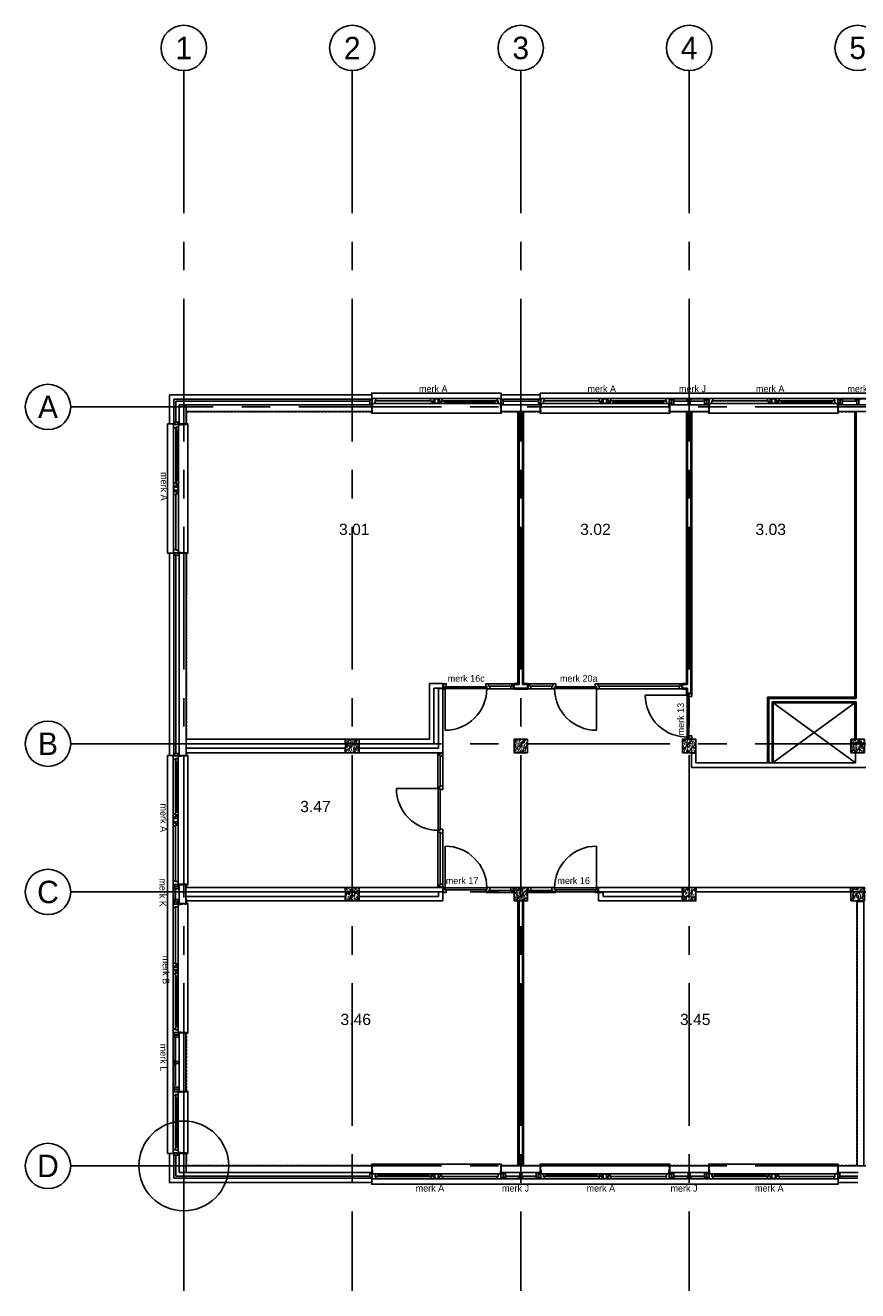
# Model space of a CAD drawing. Header units: millimetres. Extents: x -3528 to 120637, y -30575 to 25397.
# Tile 2 of 24: x -3528 to 15000, y -2778 to 25397. Entities that reach past the tile are written whole.
import ezdxf
from ezdxf.enums import TextEntityAlignment as Align

# ---------------------------------------------------------------- set-up
doc = ezdxf.new("R2010")
doc.units = ezdxf.units.MM
doc.header["$LTSCALE"] = 100
doc.header["$MEASUREMENT"] = 0
doc.linetypes.add('CENTER', pattern=[50.8, 31.75, -6.35, 6.35, -6.35])
doc.linetypes.add('DASHED', pattern=[0.75, 0.5, -0.25])
doc.layers.get('0').update_dxf_attribs({"linetype": 'CONTINUOUS'})
for name, color, linetype in [('AL21----_BUITENWAND', 3, 'CONTINUOUS'), ('AL22----_BINNENWAND', 2, 'CONTINUOUS'), ('AL28----_CONSTRUCTIES', 4, 'CONTINUOUS'), ('AL31----_BUITENKOZIJN', 1, 'CONTINUOUS'), ('AL31----_BUITENKOZIJN_MERKCODE', 1, 'CONTINUOUS'), ('AL32----_BINNENKOZIJN', 1, 'CONTINUOUS'), ('AL33----_VLOEROPENINGEN', 2, 'CONTINUOUS'), ('AL42----_PLEISTERWERK', 8, 'CONTINUOUS'), ('BL$1----_ARCERING', 8, 'CONTINUOUS'), ('BL$7----_STRAMIEN', 8, 'CONTINUOUS'), ('BL$8----_RUIMTENUMMER', 2, 'CONTINUOUS')]:
    doc.layers.add(name, color=color, linetype=linetype)
doc.layers.add('BL$7----_REFPUNT', color=8, linetype='CONTINUOUS', plot=False)
doc.styles.add('02_50', font='B-GBP.shx', dxfattribs={"height": 125})
doc.styles.add('03_200', font='B-GBP.shx', dxfattribs={"height": 700})
doc.styles.add('B-01', font='b-gbp')
doc.styles.get("Standard").update_dxf_attribs({"font": 'arial.ttf'})

# ---------------------------------------------------------------- blocks, each defined once
blk = doc.blocks.new('MERKA')
at = {"color": 0, "linetype": 'ByBlock', "lineweight": -2}
for p, q in [((68, -26), (1331, -26)), ((85, -140), (1314, -140)), ((88, -87), (1311, -87)), ((138, -28), (1260, -28)), ((138, -55), (1260, -55)), ((138, -82), (1260, -82)), ((1550, -26), (2812, -26)), ((1567, -140), (2795, -140)), ((1570, -87), (2792, -87))]:
    blk.add_line(p, q, dxfattribs=at)
for points in [[(0, -26), (17, -26), (17, 35), (14, 38), (0, 38), (0, -9), (0, -9)], [(2880, -26), (2863, -26), (2863, 35), (2866, 38), (2880, 38), (2880, -9), (2880, -9)], [(9, -106), (-41, -106), (-41, -10), (-23, -10), (-23, -10), (-13, -10), (-13, -10), (0, -10), (0, -26), (0, -56), (9, -56), (9, -106)], [(73, -28), (73, -82), (138, -82), (138, -28)], [(1326, -28), (1326, -82), (1260, -82), (1260, -28)], [(1361, -87), (1378, -87), (1378, -127), (1378, -127), (1378, -127), (1378, -130), (1378, -137), (1375, -140), (1314, -140), (1311, -137), (1311, -87), (1328, -87), (1328, -29), (1331, -26), (1358, -26), (1361, -29)], [(1361, -36), (1520, -36), (1520, -29), (1517, -26), (1364, -26), (1361, -29)], [(1361, -36), (1403, -36), (1403, -127), (1378, -127), (1378, -87), (1361, -87)], [(1388, -130), (1493, -130), (1493, -137), (1490, -140), (1391, -140), (1388, -137)], [(1520, -36), (1477, -36), (1477, -127), (1503, -127), (1503, -87), (1520, -87)], [(1553, -87), (1570, -87), (1570, -121), (1570, -121), (1570, -130), (1570, -133), (1570, -137), (1567, -140), (1506, -140), (1503, -137), (1503, -87), (1520, -87), (1520, -29), (1523, -26), (1550, -26), (1553, -29)], [(2871, -106), (2921, -106), (2921, -10), (2903, -10), (2903, -10), (2893, -10), (2893, -10), (2880, -10), (2880, -26), (2880, -56), (2871, -56), (2871, -106)]]:
    blk.add_lwpolyline(points, close=True, dxfattribs=at)
for points in [[(9, -56), (9, -120), (9, -56), (0, -56), (0, -26), (15, -26), (68, -26), (71, -29), (71, -87), (88, -87), (88, -121), (88, -121), (88, -130), (88, -133), (88, -137), (85, -140), (3, -140), (0, -137), (0, -120), (9, -120)], [(2871, -56), (2871, -120), (2871, -56), (2880, -56), (2880, -26), (2865, -26), (2812, -26), (2809, -29), (2809, -87), (2792, -87), (2792, -121), (2792, -121), (2792, -130), (2792, -133), (2792, -137), (2795, -140), (2877, -140), (2880, -137), (2880, -120), (2871, -120)]]:
    blk.add_lwpolyline(points, dxfattribs=at)
at = {"color": 0, "linetype": 'ByBlock', "lineweight": -2, "style": 'B-01'}
blk.add_attdef('KOZMERK', (75, -363), '', height=150, dxfattribs=at)
blk = doc.blocks.new('MERKAA')
at = {"color": 0, "linetype": 'ByBlock', "lineweight": -2}
for p, q in [((-130, 1595), (-130, 2836)), ((-77, 1598), (-77, 2833)), ((-16, 1578), (-16, 2853)), ((-130, 126), (-130, 1367)), ((-77, 129), (-77, 1364)), ((-72, 181), (-72, 1309)), ((-45, 181), (-45, 1309)), ((-18, 181), (-18, 1309)), ((-16, 109), (-16, 1384))]:
    blk.add_line(p, q, dxfattribs=at)
for points in [[(-46, 2912), (-110, 2912), (-46, 2912), (-46, 2921), (-16, 2921), (-16, 2906), (-16, 2853), (-19, 2850), (-77, 2850), (-77, 2833), (-111, 2833), (-111, 2833), (-120, 2833), (-123, 2833), (-127, 2833), (-130, 2836), (-130, 2918), (-127, 2921), (-110, 2921), (-110, 2912)], [(-46, 50), (-110, 50), (-46, 50), (-46, 41), (-16, 41), (-16, 56), (-16, 109), (-19, 112), (-77, 112), (-77, 129), (-111, 129), (-111, 129), (-120, 129), (-123, 129), (-127, 129), (-130, 126), (-130, 44), (-127, 41), (-110, 41), (-110, 50)]]:
    blk.add_lwpolyline(points, dxfattribs=at)
for points in [[(-96, 2912), (-96, 2962), (0, 2962), (0, 2944), (0, 2944), (0, 2934), (0, 2934), (0, 2921), (-16, 2921), (-46, 2921), (-46, 2912), (-96, 2912)], [(-16, 2921), (-16, 2904), (45, 2904), (48, 2907), (48, 2921), (1, 2921), (1, 2921)], [(-77, 1581), (-77, 1598), (-111, 1598), (-111, 1598), (-120, 1598), (-123, 1598), (-127, 1598), (-130, 1595), (-130, 1534), (-127, 1531), (-77, 1531), (-77, 1548), (-19, 1548), (-16, 1551), (-16, 1578), (-19, 1581)], [(-120, 1441), (-120, 1521), (-127, 1521), (-130, 1518), (-130, 1444), (-127, 1441)], [(-77, 1414), (-77, 1431), (-117, 1431), (-117, 1431), (-117, 1431), (-120, 1431), (-127, 1431), (-130, 1428), (-130, 1367), (-127, 1364), (-77, 1364), (-77, 1381), (-19, 1381), (-16, 1384), (-16, 1411), (-19, 1414)], [(-26, 1548), (-26, 1506), (-117, 1506), (-117, 1531), (-77, 1531), (-77, 1548)], [(-26, 1414), (-26, 1456), (-117, 1456), (-117, 1431), (-77, 1431), (-77, 1414)], [(-26, 1414), (-26, 1548), (-19, 1548), (-16, 1545), (-16, 1417), (-19, 1414)], [(-18, 1376), (-72, 1376), (-72, 1309), (-18, 1309)], [(-96, 50), (-96, 0), (0, 0), (0, 18), (0, 18), (0, 28), (0, 28), (0, 41), (-16, 41), (-46, 41), (-46, 50), (-96, 50)], [(-18, 114), (-72, 114), (-72, 181), (-18, 181)], [(-16, 41), (-16, 58), (45, 58), (48, 55), (48, 41), (1, 41), (1, 41)]]:
    blk.add_lwpolyline(points, close=True, dxfattribs=at)
at = {"color": 0, "linetype": 'ByBlock', "lineweight": -2, "style": 'B-01'}
blk.add_attdef('KOZMERK', (-363, 2573), '', height=150, rotation=270, dxfattribs=at)
blk = doc.blocks.new('MERK16')
at = {"color": 0, "linetype": 'ByBlock', "lineweight": -2}
for p, q in [((-629, 0), (-629, -64)), ((-566, 0), (-629, 0)), ((-566, 0), (-49, 0)), ((-566, 0), (-566, -50)), ((-1534, -104), (-1534, -1034)), ((-629, -64), (-604, -64)), ((-604, -64), (-604, -114)), ((-604, -114), (-541, -114)), ((-566, -50), (-541, -50)), ((-74, -50), (-541, -50)), ((-541, -50), (-541, -114)), ((-74, -114), (-541, -114))]:
    blk.add_line(p, q, dxfattribs=at)
for points in [[(-1576, 0), (-1509, 0), (-1509, -64), (-1534, -64), (-1534, -114), (-1576, -114), (-1576, -91), (-1566, -91), (-1566, -23), (-1576, -23)], [(-7, -114), (-74, -114), (-74, -50), (-49, -50), (-49, 0), (-7, 0), (-7, -23), (-17, -23), (-17, -91), (-7, -91)], [(-1583, -23), (-1566, -23), (-1566, -91), (-1583, -91)], [(-1534, -64), (-604, -64), (-604, -104), (-1534, -104)], [(0, -91), (-17, -91), (-17, -23), (0, -23)]]:
    blk.add_lwpolyline(points, close=True, dxfattribs=at)
blk.add_arc((-1534, -104), 930, 270, 360, dxfattribs=at)
at = {"color": 0, "linetype": 'ByBlock', "lineweight": -2, "style": 'B-01'}
blk.add_attdef('KOZMERK', (-1488, 100), '', height=150, dxfattribs=at)
blk = doc.blocks.new('MERK17')
at = {"color": 0, "linetype": 'ByBlock', "lineweight": -2}
for p, q in [((-1587, -10), (-1587, 920)), ((-682, -50), (-657, -50)), ((-682, -114), (-682, -50)), ((-619, -114), (-682, -114)), ((-657, 0), (-594, 0)), ((-657, -50), (-657, 0)), ((-619, -64), (-594, -64)), ((-619, -114), (-619, -64)), ((-619, -114), (-102, -114)), ((-127, 0), (-594, 0)), ((-594, -64), (-594, 0)), ((-127, -64), (-594, -64))]:
    blk.add_line(p, q, dxfattribs=at)
for points in [[(-60, 0), (-127, 0), (-127, -64), (-102, -64), (-102, -114), (-60, -114), (-60, -91), (-70, -91), (-70, -23), (-60, -23)], [(-1636, -91), (-1619, -91), (-1619, -23), (-1636, -23)], [(-1629, -114), (-1562, -114), (-1562, -50), (-1587, -50), (-1587, 0), (-1629, 0), (-1629, -23), (-1619, -23), (-1619, -91), (-1629, -91)], [(-1629, -114), (-1562, -114), (-1562, -50), (-1587, -50), (-1587, 0), (-1629, 0), (-1629, -23), (-1619, -23), (-1619, -91), (-1629, -91)], [(-1587, -50), (-657, -50), (-657, -10), (-1587, -10)], [(-53, -23), (-70, -23), (-70, -91), (-53, -91)]]:
    blk.add_lwpolyline(points, close=True, dxfattribs=at)
blk.add_arc((-1587, -10), 930, 0, 90, dxfattribs=at)
at = {"color": 0, "linetype": 'ByBlock', "lineweight": -2, "style": 'B-01'}
blk.add_attdef('KOZMERK', (-1571, 75), '', height=150, dxfattribs=at)
blk = doc.blocks.new('PH28-001')
at = {"layer": 'BL$1----_ARCERING', "linetype": 'ByBlock', "lineweight": -2}
h = blk.add_hatch(dxfattribs=at)
h.set_pattern_fill('PREFAB3', color=256, scale=200, style=0)
h.set_pattern_definition([(0, (-15921.29, -53532.78), (118, 86), [0, -48, 0, -64, 0, -112]), (10, (-15839.29, -53440.78), (66.1774, 166.0137), [0, -124, 0, -28, 0, -106]), (20, (-15907.3, -53460.78), (42.14803, 194.1225), [0, -86, 0, -58, 0, -126]), (30, (-15829.29, -53480.78), (4.74613, 159.77945), [0, -112, 0, -142, 0, -102]), (40, (-15863.29, -53500.78), (56.01672, 169.7119), [0, -82, 0, -66, 0, -114]), (50, (-15779.29, -53520.78), (-30.81676, 125.06929), [0, -24, 0, -158, 0, -94]), (60, (-15817.29, -53540.78), (-30.0474, 215.95637), [0, -30, 0, -94, 0, -108]), (70, (-15865.29, -53560.78), (-56.35395, 114.1588), [0, -56, 0, -64, 0, -146]), (80, (-15851.29, -53580.78), (-68.37535, 142.03102), [0, -72, 0, -86]), (90, (-15765.29, -53600.78), (-134, 92), [0, -110, 0, -62, 0, -146]), (100, (-15933.29, -53580.78), (-121.17882, 53.77447), [0, -56, 0, -116, 0, -132]), (110, (-15913.29, -53560.78), (-125.44892, 99.0685), [0, -96, 0, -76, 0, -106]), (120, (-15893.29, -53540.78), (-178.38715, 60.9756), [0, -132, 0, -42, 0, -152]), (130, (-15873.29, -53520.78), (-132.1307, -1.2166), [0, -76, 0, -28, 0, -156]), (140, (-15853.29, -53500.78), (-207.7676, -26.695), [0, -22, 0, -116, 0, -96]), (150, (-15833.29, -53480.78), (-160.7987, -66.5115), [0, -56, 0, -66, 0, -128]), (160, (-15813.3, -53460.78), (-197.90197, -111.00815), [0, -118, 0, -48, 0, -82]), (170, (-15793.29, -53440.78), (-96.9582, -100.69314), [0, -76, 0, -44, 0, -154]), (45, (-15953.29, -53620.78), (-88.69947, 88.69947), [])])
h.paths.add_polyline_path([(150, 150), (-150, 150), (-150, -150), (150, -150)])
at = {"color": 0, "linetype": 'ByBlock', "lineweight": -2}
blk.add_lwpolyline([(-150, -150), (150, -150), (150, 150), (-150, 150)], close=True, dxfattribs=at)
blk = doc.blocks.new('MERKC')
at = {"color": 0, "linetype": 'ByBlock', "lineweight": -2}
for points in [[(-41, 0), (53, 0), (53, -21), (-41, -21)], [(8, 96), (53, 96), (53, 0), (8, 0)], [(347, 0), (441, 0), (441, -21), (347, -21)], [(372, 96), (416, 96), (416, 0), (372, 0)], [(780, 96), (735, 96), (735, 0), (780, 0)], [(829, 0), (735, 0), (735, -21), (829, -21)], [(-31, -34), (819, -34), (819, -24), (-31, -24)]]:
    blk.add_lwpolyline(points, close=True, dxfattribs=at)
at = {"color": 0, "linetype": 'ByBlock', "lineweight": -2, "style": 'B-01'}
blk.add_attdef('KOZMERK', (-23, -317), '', height=150, dxfattribs=at)
blk = doc.blocks.new('PH21K005')
at = {"color": 0, "linetype": 'ByBlock', "lineweight": -2}
for points in [[(-1213, 0), (-1168, 0), (-1168, -96), (-1213, -96)], [(-585, 0), (-630, 0), (-630, -96), (-585, -96)], [(-8, 0), (-53, 0), (-53, -96), (-8, -96)], [(-1262, -96), (-1168, -96), (-1168, -117), (-1262, -117)], [(37, -130), (-1252, -130), (-1252, -120), (37, -120)], [(-560, -96), (-654, -96), (-654, -117), (-560, -117)], [(41, -96), (-53, -96), (-53, -117), (41, -117)]]:
    blk.add_lwpolyline(points, close=True, dxfattribs=at)
at = {"color": 0, "linetype": 'ByBlock', "lineweight": -2, "style": 'B-01'}
blk.add_attdef('KOZMERK', (-1056, -415), '', height=150, dxfattribs=at)
blk = doc.blocks.new('PH21K004')
at = {"color": 0, "linetype": 'ByBlock', "lineweight": -2}
for points in [[(-47, 0), (47, 0), (47, -21), (-47, -21)], [(2, 96), (47, 96), (47, 0), (2, 0)], [(324, 96), (279, 96), (279, 0), (324, 0)], [(373, 0), (279, 0), (279, -21), (373, -21)], [(-37, -34), (363, -34), (363, -24), (-37, -24)]]:
    blk.add_lwpolyline(points, close=True, dxfattribs=at)
at = {"color": 0, "linetype": 'ByBlock', "lineweight": -2, "style": 'B-01'}
blk.add_attdef('KOZMERK', (-191, -335), '', height=150, dxfattribs=at)
blk = doc.blocks.new('CMREK')
at = {"color": 0, "linetype": 'ByBlock', "lineweight": -2}
for p, q in [((68, -16), (1310, -16)), ((71, -77), (1290, -77)), ((85, -130), (1293, -130)), ((1240, -18), (138, -18)), ((1240, -45), (138, -45)), ((1240, -72), (138, -72))]:
    blk.add_line(p, q, dxfattribs=at)
for points in [[(9, -96), (-41, -96), (-41, 0), (-23, 0), (-23, 0), (-13, 0), (-13, 0), (0, 0), (0, -16), (0, -46), (9, -46), (9, -96)], [(0, -16), (17, -16), (17, 45), (14, 48), (0, 48), (0, 1), (0, 1)], [(1378, -16), (1361, -16), (1361, 45), (1364, 48), (1378, 48), (1378, 1), (1378, 1)], [(1369, -96), (1419, -96), (1419, 0), (1401, 0), (1401, 0), (1391, 0), (1391, 0), (1378, 0), (1378, -16), (1378, -46), (1369, -46), (1369, -96)], [(73, -18), (73, -72), (138, -72), (138, -18)], [(1305, -18), (1305, -72), (1240, -72), (1240, -18)]]:
    blk.add_lwpolyline(points, close=True, dxfattribs=at)
for points in [[(9, -46), (9, -110), (9, -46), (0, -46), (0, -16), (15, -16), (68, -16), (71, -19), (71, -77), (88, -77), (88, -111), (88, -111), (88, -120), (88, -123), (88, -127), (85, -130), (3, -130), (0, -127), (0, -110), (9, -110)], [(1369, -46), (1369, -110), (1369, -46), (1378, -46), (1378, -16), (1363, -16), (1310, -16), (1307, -19), (1307, -77), (1290, -77), (1290, -111), (1290, -111), (1290, -120), (1290, -123), (1290, -127), (1293, -130), (1375, -130), (1378, -127), (1378, -110), (1369, -110)]]:
    blk.add_lwpolyline(points, dxfattribs=at)
at = {"color": 0, "linetype": 'ByBlock', "lineweight": -2, "style": '02_50', "flags": 8}
blk.add_attdef('MERK', text='', height=125, dxfattribs=at).set_placement((308, -324), align=Align.CENTER)
blk = doc.blocks.new('MERK20')
at = {"color": 0, "linetype": 'ByBlock', "lineweight": -2}
for p, q in [((589, 0), (72, 0)), ((589, -50), (589, 0)), ((652, 0), (589, 0)), ((652, -64), (652, 0)), ((1532, 0), (1532, -64)), ((1595, 0), (1532, 0)), ((1595, 0), (1595, -50)), ((3424, 0), (1595, 0)), ((97, -50), (564, -50)), ((97, -114), (564, -114)), ((564, -114), (564, -50)), ((564, -50), (589, -50)), ((564, -114), (627, -114)), ((627, -64), (652, -64)), ((627, -114), (627, -64)), ((1532, -64), (1557, -64)), ((1557, -64), (1557, -114)), ((1557, -104), (1557, -1034)), ((1557, -114), (1620, -114)), ((1595, -50), (1620, -50)), ((1620, -50), (3399, -50)), ((1620, -50), (1620, -114)), ((1620, -114), (3399, -114))]:
    blk.add_line(p, q, dxfattribs=at)
for points in [[(30, -114), (97, -114), (97, -50), (72, -50), (72, 0), (30, 0), (30, -23), (40, -23), (40, -91), (30, -91)], [(3466, -114), (3399, -114), (3399, -50), (3424, -50), (3424, 0), (3466, 0), (3466, -23), (3456, -23), (3456, -91), (3466, -91)], [(3466, -114), (3399, -114), (3399, -50), (3424, -50), (3424, 0), (3466, 0), (3466, -23), (3456, -23), (3456, -91), (3466, -91)], [(3466, -114), (3399, -114), (3399, -50), (3424, -50), (3424, 0), (3466, 0), (3466, -23), (3456, -23), (3456, -91), (3466, -91)], [(3466, -114), (3399, -114), (3399, -50), (3424, -50), (3424, 0), (3466, 0), (3466, -23), (3456, -23), (3456, -91), (3466, -91)], [(23, -91), (40, -91), (40, -23), (23, -23)], [(627, -64), (1557, -64), (1557, -104), (627, -104)], [(3473, -91), (3456, -91), (3456, -23), (3473, -23)], [(3473, -91), (3456, -91), (3456, -23), (3473, -23)], [(3473, -91), (3456, -91), (3456, -23), (3473, -23)], [(3473, -91), (3456, -91), (3456, -23), (3473, -23)]]:
    blk.add_lwpolyline(points, close=True, dxfattribs=at)
blk.add_arc((1557, -104), 930, 180, 270, dxfattribs=at)
at = {"color": 0, "linetype": 'ByBlock', "lineweight": -2, "style": 'B-01'}
blk.add_attdef('KOZMERK', (713, 44), '', height=150, dxfattribs=at)
blk = doc.blocks.new('MERK14')
at = {"color": 0, "linetype": 'ByBlock', "lineweight": -2}
blk.add_line((42, 10), (42, -920), dxfattribs=at)
for points in [[(-7, 91), (10, 91), (10, 23), (-7, 23)], [(0, 114), (67, 114), (67, 50), (42, 50), (42, 0), (0, 0), (0, 23), (10, 23), (10, 91), (0, 91)], [(972, 50), (42, 50), (42, 10), (972, 10)], [(1014, 114), (947, 114), (947, 50), (972, 50), (972, 0), (1014, 0), (1014, 23), (1004, 23), (1004, 91), (1014, 91)], [(1021, 91), (1004, 91), (1004, 23), (1021, 23)]]:
    blk.add_lwpolyline(points, close=True, dxfattribs=at)
blk.add_arc((42, 10), 930, 270, 2.4651, dxfattribs=at)
at = {"color": 0, "linetype": 'ByBlock', "lineweight": -2, "style": 'B-01', "text_generation_flag": 6}
blk.add_attdef('KOZMERK', (67, 198), '', height=150, rotation=180, dxfattribs=at)

msp = doc.modelspace()

# ---------------------------------------------------------------- linework, layer by layer
at = {"layer": 'AL21----_BUITENWAND'}
for p, q in [((-320, 17170), (4185, 17170)), ((-320, 16520), (-320, 17170)), ((-220, 17070), (4185, 17070)), ((-220, 16520), (-220, 17070)), ((50, 16950), (-100, 16950)), ((50, 16950), (4185, 16950)), ((50, 16520), (50, 16950)), ((4185, 17170), (4185, 17070)), ((4185, 16950), (4185, 16800)), ((7065, 17070), (7065, 17170)), ((7065, 17170), (7935, 17170)), ((7065, 17070), (7935, 17070)), ((7935, 17170), (7935, 17070)), ((50, 16800), (4185, 16800)), ((-320, 16520), (-220, 16520)), ((-100, 16520), (50, 16520)), ((-100, 16520), (50, 16520)), ((-320, 9140), (-320, 13640)), ((-220, 13640), (-320, 13640)), ((-220, 9140), (-220, 13640)), ((-180, 13599), (-180, 9181)), ((-320, 9140), (-220, 9140)), ((-182, 5934), (-182, 6166)), ((-182, 2345), (-182, 2866)), ((-182, 1785), (-182, 2300)), ((50, 280), (-100, 280)), ((-100, 280), (-100, -150)), ((-100, 280), (50, 280)), ((50, 280), (50, -150)), ((4185, 0), (50, 0)), ((4185, -150), (4185, 0)), ((14565, -150), (14565, 0)), ((14950, 0), (14565, 0)), ((4185, -270), (-220, -270)), ((4185, -150), (-100, -150)), ((4185, -270), (4185, -370)), ((15010, -150), (14565, -150)), ((14565, -370), (14565, -270)), ((15000, -270), (14565, -270)), ((4185, -370), (-320, -370)), ((15000, -370), (14565, -370))]:
    msp.add_line(p, q, dxfattribs=at)
for points in [[(-180, 17030), (4144, 17030)], [(-180, 17030), (-180, 16561)], [(-100, 16950), (-100, 16520)], [(7106, 17030), (7894, 17030)], [(11228, 17030), (10909, 17030)], [(11591, 17030), (11272, 17030)], [(14978, 17030), (14659, 17030)], [(-100, 13640), (-100, 9140), (50, 9140), (50, 13640), (-100, 13640)], [(-180, 239), (-180, -230)], [(15000, -150), (14565, -150), (14565, 0), (15000, 0)], [(4144, -230), (-180, -230)], [(7478, -230), (7159, -230)], [(7841, -230), (7522, -230)], [(11228, -230), (10909, -230)], [(11591, -230), (11272, -230)], [(15000, -230), (14606, -230)]]:
    msp.add_lwpolyline(points, dxfattribs=at)
for points in [[(7065, 16800), (7935, 16800), (7935, 16950), (7065, 16950)], [(10815, 16800), (11685, 16800), (11685, 16950), (10815, 16950)], [(14565, 16800), (15435, 16800), (15435, 16950), (14565, 16950)], [(48, 5840), (48, 6260), (-102, 6260), (-102, 5840)], [(48, 1658), (48, 2960), (-102, 2960), (-102, 1658)], [(-220, 280), (-320, 280), (-320, -370), (4185, -370), (4185, -270), (-220, -270)], [(7065, -150), (7935, -150), (7935, 0), (7065, 0)], [(10815, -150), (11685, -150), (11685, 0), (10815, 0)]]:
    msp.add_lwpolyline(points, close=True, dxfattribs=at)
at = {"layer": 'AL22----_BINNENWAND'}
for p, q in [((7437, 16800), (7437, 10741)), ((7462, 16800), (7462, 10716)), ((7537, 16800), (7537, 10716)), ((7562, 16800), (7562, 10741)), ((11187, 16800), (11187, 10741)), ((11212, 16800), (11212, 10716)), ((11287, 16800), (11287, 10528)), ((11312, 16800), (11312, 10528)), ((14938, 16800), (14938, 10435)), ((14963, 16800), (14963, 10410)), ((5467, 9500), (5467, 10741)), ((5467, 10741), (5767, 10741)), ((5767, 10641), (5767, 10741)), ((7350, 10741), (7350, 10616)), ((7350, 10741), (7437, 10741)), ((7350, 10716), (7462, 10716)), ((7537, 10716), (7650, 10716)), ((7562, 10741), (7650, 10741)), ((7650, 10741), (7650, 10616)), ((11100, 10741), (11100, 10616)), ((11100, 10741), (11187, 10741)), ((11100, 10716), (11212, 10716)), ((5567, 9400), (5567, 10641)), ((5567, 10641), (5767, 10641)), ((5667, 9300), (5667, 10629)), ((5667, 10629), (5767, 10629)), ((5767, 9200), (5767, 10629)), ((7500, 10641), (7350, 10641)), ((7500, 10616), (7350, 10616)), ((7650, 10641), (7500, 10641)), ((7650, 10616), (7500, 10616)), ((11212, 10641), (11100, 10641)), ((11187, 10616), (11100, 10616)), ((11187, 10616), (11187, 10528)), ((11212, 10641), (11212, 10528)), ((12994, 10435), (12994, 8983)), ((14938, 10435), (12994, 10435)), ((13019, 10410), (13019, 8983)), ((14963, 10410), (13019, 10410)), ((13094, 10335), (13094, 8983)), ((14963, 10335), (13094, 10335)), ((13119, 10310), (13119, 8983)), ((14938, 10310), (13119, 10310)), ((14938, 10310), (14938, 9500)), ((14963, 10335), (14963, 9500)), ((50, 9500), (3593, 9500)), ((50, 9400), (3593, 9400)), ((50, 9300), (3593, 9300)), ((3593, 9500), (3593, 9400)), ((3593, 9300), (3593, 9200)), ((3907, 9500), (5467, 9500)), ((3907, 9500), (3907, 9400)), ((3907, 9400), (5567, 9400)), ((3907, 9300), (5667, 9300)), ((3907, 9300), (3907, 9200)), ((5667, 9393), (5667, 9300)), ((5767, 9500), (5767, 9400)), ((5767, 9393), (5767, 9200)), ((50, 9200), (3593, 9200)), ((3907, 9200), (5767, 9200)), ((11400, 9193), (11300, 9193)), ((11300, 9193), (11300, 8873)), ((11400, 9193), (11400, 8973)), ((14950, 9200), (14950, 8973)), ((18700, 8873), (11300, 8873)), ((14950, 8973), (11400, 8973)), ((48, 6200), (3593, 6200)), ((3593, 6200), (3593, 6100)), ((3907, 6200), (5767, 6200)), ((3907, 6200), (3907, 6100)), ((5767, 6200), (5767, 6070)), ((9233, 6200), (11093, 6200)), ((9233, 6200), (9233, 6100)), ((11093, 6200), (11093, 6100)), ((14843, 6200), (11407, 6200)), ((11407, 6200), (11407, 6100)), ((14843, 6100), (14843, 6200)), ((48, 6100), (3593, 6100)), ((48, 6000), (3593, 6000)), ((3593, 6000), (3593, 5900)), ((3907, 6100), (5767, 6100)), ((3907, 6000), (5667, 6000)), ((3907, 6000), (3907, 5900)), ((5667, 6100), (5667, 6000)), ((5767, 6070), (5767, 5900)), ((9233, 6100), (11093, 6100)), ((9233, 6090), (9233, 5900)), ((9233, 6090), (9333, 6090)), ((9333, 6090), (9333, 6030)), ((9333, 6040), (9333, 6000)), ((9333, 6000), (11093, 6000)), ((11093, 6000), (11093, 5900)), ((14843, 6100), (11407, 6100)), ((48, 5900), (3593, 5900)), ((3907, 5900), (5767, 5900)), ((7437, 5900), (7437, 0)), ((7462, 5900), (7462, 0)), ((7537, 5900), (7537, 0)), ((7562, 5900), (7562, 0)), ((9233, 5900), (11093, 5900))]:
    msp.add_line(p, q, dxfattribs=at)
msp.add_lwpolyline([(15140, 0), (15140, 5890), (14990, 5890), (14990, 0)], close=True, dxfattribs=at)
at = {"layer": 'AL31----_BUITENKOZIJN'}
for p, q in [((7065, 17170), (7065, 17210)), ((7935, 17170), (7935, 17210)), ((-320, 16520), (-360, 16520))]:
    msp.add_line(p, q, dxfattribs=at)
for points in [[(4185, 17170), (4185, 17210), (7065, 17210)], [(7935, 17210), (11250, 17210)], [(11250, 17210), (15000, 17210)], [(15000, 17210), (19185, 17210), (19185, 17210)], [(4185, 16800), (4185, 16760), (7065, 16760), (7065, 16800)], [(7935, 16800), (7935, 16760), (10815, 16760), (10815, 16800)], [(11685, 16800), (11685, 16760), (14565, 16760), (14565, 16800)], [(-320, 13640), (-360, 13640), (-360, 16520)], [(50, 13640), (90, 13640), (90, 16520), (50, 16520)], [(-320, 9140), (-360, 9140), (-360, 280), (-320, 280)], [(50, 9140), (90, 9140), (90, 6260), (50, 6260)], [(50, 5840), (90, 5840), (90, 2960), (50, 2960)], [(50, 280), (90, 280), (90, 1658), (50, 1658)], [(7065, 0), (7065, 40), (4185, 40), (4185, 0)], [(7935, 0), (7935, 40), (10815, 40), (10815, 0)], [(14565, 0), (14565, 40), (11685, 40), (11685, 0)], [(4185, -370), (4185, -410), (7500, -410)], [(7500, -410), (11250, -410)], [(11250, -410), (14565, -410), (14565, -370)]]:
    msp.add_lwpolyline(points, dxfattribs=at)
at = {"layer": 'AL32----_BINNENKOZIJN'}
for p, q in [((5653, 8441), (5653, 9151)), ((5703, 9126), (5703, 8466)), ((5767, 9126), (5767, 8466)), ((5703, 8441), (5703, 8466)), ((5703, 8466), (5767, 8466)), ((5767, 8466), (5767, 8378)), ((5663, 8403), (4733, 8403)), ((5653, 8441), (5703, 8441)), ((5653, 8403), (5653, 8441)), ((5703, 8403), (5653, 8403)), ((5703, 8378), (5703, 8403)), ((5767, 8378), (5703, 8378)), ((5653, 7473), (5703, 7473)), ((5653, 7435), (5653, 7473)), ((5703, 7435), (5653, 7435)), ((5653, 7435), (5653, 6249)), ((5703, 7473), (5703, 7498)), ((5703, 7498), (5767, 7498)), ((5703, 7410), (5703, 7435)), ((5767, 7410), (5703, 7410)), ((5703, 6274), (5703, 7410)), ((5767, 7498), (5767, 7410)), ((5767, 6274), (5767, 7410))]:
    msp.add_line(p, q, dxfattribs=at)
for points in [[(5767, 9193), (5767, 9126), (5703, 9126), (5703, 9151), (5653, 9151), (5653, 9193), (5676, 9193), (5676, 9183), (5744, 9183), (5744, 9193)], [(5744, 9200), (5744, 9183), (5676, 9183), (5676, 9200)], [(5703, 7473), (5703, 8403), (5663, 8403), (5663, 7473)], [(5767, 6207), (5767, 6274), (5703, 6274), (5703, 6249), (5653, 6249), (5653, 6207), (5676, 6207), (5676, 6217), (5744, 6217), (5744, 6207)], [(5744, 6200), (5744, 6217), (5676, 6217), (5676, 6200)]]:
    msp.add_lwpolyline(points, close=True, dxfattribs=at)
msp.add_arc((5663, 8403), 930, 180, 270, dxfattribs=at)
at = {"layer": 'AL33----_VLOEROPENINGEN'}
for points in [[(13119, 10310), (14950, 8973)], [(14938, 10310), (13119, 8983)]]:
    msp.add_lwpolyline(points, dxfattribs=at)
at = {"layer": 'AL42----_PLEISTERWERK', "linetype": 'DASHED'}
for p, q in [((4195, 16912), (4195, 16790)), ((7055, 16912), (7055, 16790)), ((7945, 16912), (7945, 16790)), ((10805, 16912), (10805, 16790)), ((11695, 16912), (11695, 16790)), ((14555, 16912), (14555, 16790)), ((60, 16790), (4195, 16790)), ((60, 16510), (60, 16790)), ((7055, 16790), (7437, 16790)), ((7562, 16790), (7945, 16790)), ((10805, 16790), (11187, 16790)), ((11312, 16790), (11695, 16790)), ((14555, 16790), (14938, 16790)), ((-63, 16510), (60, 16510)), ((60, 13650), (-62, 13650)), ((60, 12747), (60, 13650)), ((60, 13650), (60, 9500)), ((-62, 9130), (56, 9130)), ((-62, 9130), (58, 9130)), ((58, 9200), (58, 9130)), ((58, 6270), (-62, 6270)), ((58, 6200), (58, 6270)), ((58, 5830), (58, 5930)), ((-62, 5830), (58, 5830)), ((14980, 10), (14980, 5900)), ((58, 2970), (-62, 2970)), ((58, 1648), (58, 2970)), ((-62, 1648), (58, 1648)), ((60, 290), (-62, 290)), ((60, 290), (60, 10)), ((4195, 10), (60, 10)), ((4195, -112), (4195, 10)), ((7055, -112), (7055, 10)), ((7437, 10), (7055, 10)), ((7945, 10), (7562, 10)), ((7945, -112), (7945, 10)), ((11695, 10), (10805, 10)), ((10805, -112), (10805, 10)), ((11695, -112), (11695, 10)), ((14980, 10), (14555, 10)), ((14555, -112), (14555, 10))]:
    msp.add_line(p, q, dxfattribs=at)
at = {"layer": 'BL$7----_REFPUNT', "color": 7, "linetype": 'Continuous'}
for p, q in [((0, -1000), (0, 1000)), ((-1000, 0), (1000, 0))]:
    msp.add_line(p, q, dxfattribs=at)
msp.add_circle((0, 0), 1000, dxfattribs=at)
at = {"layer": 'BL$7----_STRAMIEN', "linetype": 'CENTER'}
for p, q in [((0, 24388), (0, -2778)), ((3750, 24388), (3750, -2778)), ((7500, 24388), (7500, -2778)), ((11250, 24388), (11250, -2778)), ((-2519, 16900), (119628, 16900)), ((-2519, 9400), (119628, 9400)), ((-2519, 6100), (119628, 6100)), ((-2519, 0), (119628, 0))]:
    msp.add_line(p, q, dxfattribs=at)
at = {"layer": 'BL$7----_STRAMIEN', "linetype": 'Continuous'}
for centre in [(0, 24893), (3750, 24893), (7500, 24893), (11250, 24893), (15000, 24893), (-3023, 16900), (-3023, 9400), (-3023, 6100), (-3023, 0)]:
    msp.add_circle(centre, 505, dxfattribs=at)

# ---------------------------------------------------------------- block references
at = {"layer": 'AL21----_BUITENWAND'}
ref = msp.add_blockref('MERKC', (11644, 17056), dxfattribs=dict(at, rotation=180))
ref.add_attrib('KOZMERK', 'merk J', (11021, 17229), dxfattribs={"layer": 'AL31----_BUITENKOZIJN_MERKCODE', "height": 150, "style": 'B-01'})
ref = msp.add_blockref('MERKC', (15394, 17056), dxfattribs=dict(at, rotation=180))
ref.add_attrib('KOZMERK', 'merk J', (14771, 17229), dxfattribs={"layer": 'AL31----_BUITENKOZIJN_MERKCODE', "height": 150, "style": 'B-01'})
ref = msp.add_blockref('PH21K004', (-206, 6213), dxfattribs=dict(at, rotation=270))
ref.add_attrib('KOZMERK', 'merk K', (-541, 6404), dxfattribs={"layer": 'AL31----_BUITENKOZIJN_MERKCODE', "height": 150, "rotation": 270, "style": 'B-01'})
ref = msp.add_blockref('PH21K005', (-110, 1698), dxfattribs=dict(at, rotation=270))
ref.add_attrib('KOZMERK', 'merk L', (-525, 2720), dxfattribs={"layer": 'AL31----_BUITENKOZIJN_MERKCODE', "height": 150, "rotation": 270, "style": 'B-01'})
ref = msp.add_blockref('MERKC', (7106, -256), dxfattribs=at)
ref.add_attrib('KOZMERK', 'merk J', (7083, -573), dxfattribs={"layer": 'AL31----_BUITENKOZIJN_MERKCODE', "height": 150, "style": 'B-01'})
ref = msp.add_blockref('MERKC', (10856, -256), dxfattribs=at)
ref.add_attrib('KOZMERK', 'merk J', (10833, -573), dxfattribs={"layer": 'AL31----_BUITENKOZIJN_MERKCODE', "height": 150, "style": 'B-01'})
at = {"layer": 'AL28----_CONSTRUCTIES'}
for p in [(3750, 9350), (7500, 9350), (11250, 9350), (15000, 9350), (3750, 6050), (7500, 6050), (11250, 6050), (15000, 6050)]:
    msp.add_blockref('PH28-001', p, dxfattribs=at)
at = {"layer": 'AL31----_BUITENKOZIJN'}
ref = msp.add_blockref('MERKA', (7065, 16950), dxfattribs=dict(at, rotation=180))
ref.add_attrib('KOZMERK', 'merk A', (5235, 17229), dxfattribs={"layer": 'AL31----_BUITENKOZIJN_MERKCODE', "height": 150, "style": 'B-01'})
ref = msp.add_blockref('MERKA', (10815, 16950), dxfattribs=dict(at, rotation=180))
ref.add_attrib('KOZMERK', 'merk A', (8985, 17229), dxfattribs={"layer": 'AL31----_BUITENKOZIJN_MERKCODE', "height": 150, "style": 'B-01'})
ref = msp.add_blockref('MERKA', (14565, 16950), dxfattribs=dict(at, rotation=180))
ref.add_attrib('KOZMERK', 'merk A', (12735, 17229), dxfattribs={"layer": 'AL31----_BUITENKOZIJN_MERKCODE', "height": 150, "style": 'B-01'})
at = {"layer": 'AL31----_BUITENKOZIJN', "linetype": 'Continuous'}
ref = msp.add_blockref('MERKA', (-90, 16520), dxfattribs=dict(at, rotation=270))
ref.add_attrib('KOZMERK', 'merk A', (-512, 15449), dxfattribs={"layer": 'AL31----_BUITENKOZIJN_MERKCODE', "height": 150, "rotation": 270, "style": 'B-01'})
ref = msp.add_blockref('MERKA', (-100, 9140), dxfattribs=dict(at, rotation=270))
ref.add_attrib('KOZMERK', 'merk A', (-522, 8069), dxfattribs={"layer": 'AL31----_BUITENKOZIJN_MERKCODE', "height": 150, "rotation": 270, "style": 'B-01'})
at = {"layer": 'AL31----_BUITENKOZIJN'}
ref = msp.add_blockref('MERKAA', (-110, 2919), dxfattribs=at)
ref.add_attrib('KOZMERK', 'merk B', (-473, 4681), dxfattribs={"layer": 'AL31----_BUITENKOZIJN_MERKCODE', "height": 150, "rotation": 270, "style": 'B-01'})
at = {"layer": 'AL31----_BUITENKOZIJN', "rotation": 270}
msp.add_blockref('CMREK', (-110, 1658), dxfattribs=at)
at = {"layer": 'AL31----_BUITENKOZIJN'}
ref = msp.add_blockref('MERKA', (4185, -150), dxfattribs=at)
ref.add_attrib('KOZMERK', 'merk A', (5161, -572), dxfattribs={"layer": 'AL31----_BUITENKOZIJN_MERKCODE', "height": 150, "style": 'B-01'})
ref = msp.add_blockref('MERKA', (7935, -150), dxfattribs=at)
ref.add_attrib('KOZMERK', 'merk A', (8965, -572), dxfattribs={"layer": 'AL31----_BUITENKOZIJN_MERKCODE', "height": 150, "style": 'B-01'})
ref = msp.add_blockref('MERKA', (11685, -150), dxfattribs=at)
ref.add_attrib('KOZMERK', 'merk A', (12715, -572), dxfattribs={"layer": 'AL31----_BUITENKOZIJN_MERKCODE', "height": 150, "style": 'B-01'})
at = {"layer": 'AL32----_BINNENKOZIJN'}
ref = msp.add_blockref('MERK16', (7350, 10735), dxfattribs=at)
ref.add_attrib('KOZMERK', 'merk 16c', (5874, 10780), dxfattribs={"layer": 'AL31----_BUITENKOZIJN_MERKCODE', "height": 150, "style": 'B-01'})
ref = msp.add_blockref('MERK20', (7627, 10735), dxfattribs=at)
ref.add_attrib('KOZMERK', 'merk 20a', (8373, 10779), dxfattribs={"layer": 'AL31----_BUITENKOZIJN_MERKCODE', "height": 150, "style": 'B-01'})
ref = msp.add_blockref('MERK14', (11193, 10521), dxfattribs=dict(at, rotation=270))
ref.add_attrib('KOZMERK', 'merk 13', (11136, 9586), dxfattribs={"layer": 'AL31----_BUITENKOZIJN_MERKCODE', "height": 150, "rotation": 270, "style": 'B-01', "text_generation_flag": 6})
ref = msp.add_blockref('MERK17', (7403, 6200), dxfattribs=at)
ref.add_attrib('KOZMERK', 'merk 17', (5832, 6275), dxfattribs={"layer": 'AL31----_BUITENKOZIJN_MERKCODE', "height": 150, "style": 'B-01'})
ref = msp.add_blockref('MERK16', (7650, 6086), dxfattribs=dict(at, rotation=180))
ref.add_attrib('KOZMERK', 'merk 16', (8315, 6277), dxfattribs={"layer": 'AL31----_BUITENKOZIJN_MERKCODE', "height": 150, "style": 'B-01'})

# ---------------------------------------------------------------- texts
at = {"layer": 'BL$7----_STRAMIEN', "style": '03_200'}
for s, p in [('1', (0, 24893)), ('2', (3750, 24893)), ('3', (7500, 24893)), ('4', (11250, 24893)), ('5', (15000, 24893)), ('A', (-3023, 16900)), ('B', (-3023, 9400)), ('C', (-3023, 6100)), ('D', (-3023, 0))]:
    msp.add_text(s, height=500, dxfattribs=at).set_placement(p, align=Align.MIDDLE)
at = {"layer": 'BL$8----_RUIMTENUMMER', "color": 2, "char_height": 250, "attachment_point": 5}
for s, insert in [('3.01', (3794, 14172)), ('3.02', (9163, 14172)), ('3.03', (13064, 14172)), ('3.47', (2930, 8001)), ('3.46', (3827, 3260)), ('3.45', (11384, 3260))]:
    msp.add_mtext_dynamic_manual_height_columns(s, width=0.614, gutter_width=1, heights=[0.0399], dxfattribs=dict(at, insert=insert))

doc.saveas('drawing.dxf')
